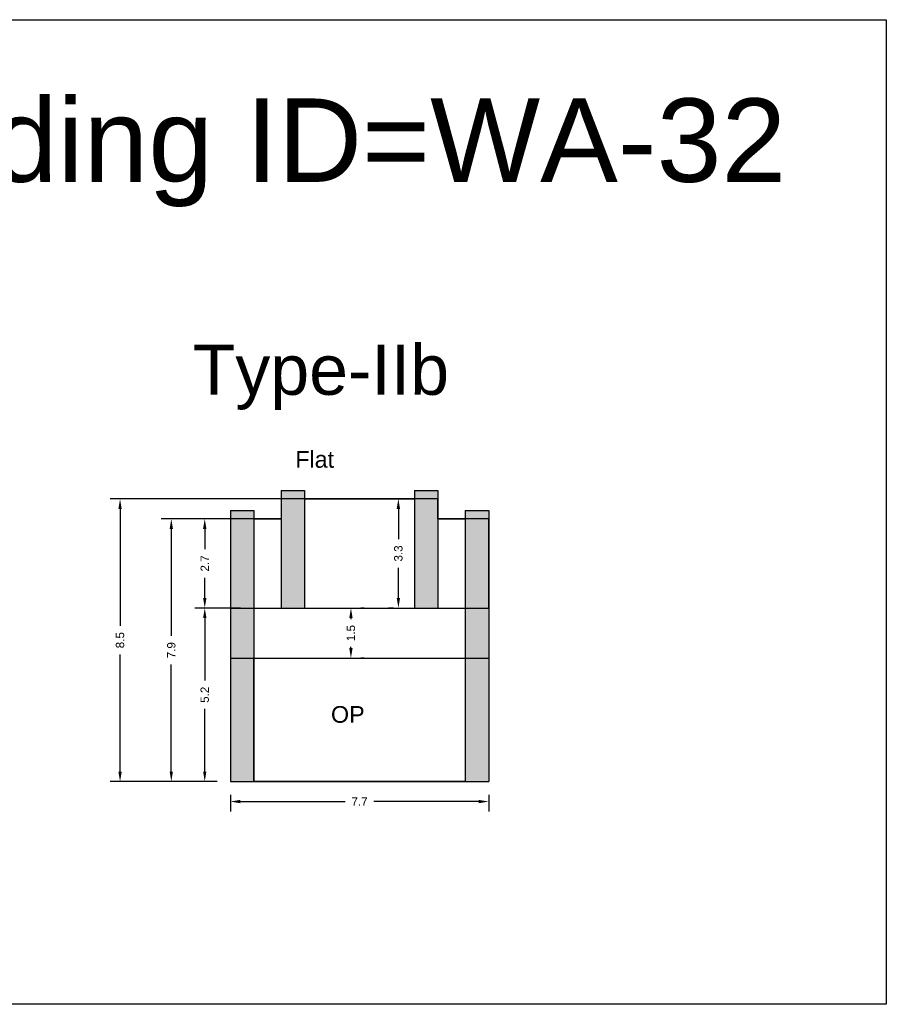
# Model space of a CAD drawing. Header units: metres. Extents: x 3416649 to 3417136, y -6712926 to -6712690.
# Tile 4 of 46: x 3416696 to 3416722, y -6712880 to -6712851. Entities that reach past the tile are written whole.
import ezdxf

# ---------------------------------------------------------------- set-up
doc = ezdxf.new("R2010")
doc.units = ezdxf.units.M
doc.linetypes.add('ACAD_ISO02W100', pattern=[15, 12, -3])
doc.layers.add('Dotted', color=7, linetype='ACAD_ISO02W100', plot=False)
doc.styles.get("Standard").update_dxf_attribs({"font": 'arial.ttf'})
doc.dimstyles.new('ISO-25', dxfattribs={"dimtxt": 0.25, "dimasz": 0.3, "dimexe": 0.3, "dimexo": 0.4, "dimgap": 0.2, "dimtad": 0, "dimdec": 1, "dimdsep": 46, "dimtxsty": 'Standard', "dimcen": 2.5, "dimadec": 0, "dimazin": 0, "dimtfac": 1, "dimtdec": 1, "dimtmove": 0, "dimatfit": 3, "dimfxl": 1, "dimarcsym": 0})

# ---------------------------------------------------------------- blocks, each defined once
blk = doc.blocks.new('*D255')
at = {"color": 0, "lineweight": -2, "transparency": 16777216}
for p, q in [((3416707.14, -6712864.903), (3416706.985, -6712864.903)), ((3416707.285, -6712865.203), (3416707.285, -6712866.11)), ((3416707.285, -6712867.873), (3416707.285, -6712866.965)), ((3416707.14, -6712868.173), (3416706.985, -6712868.173))]:
    blk.add_line(p, q, dxfattribs=at)
at = {"color": 0, "transparency": 16777216}
for points in [[(3416707.235, -6712865.203), (3416707.335, -6712865.203), (3416707.285, -6712864.903)], [(3416707.235, -6712867.873), (3416707.335, -6712867.873), (3416707.285, -6712868.173)]]:
    blk.add_solid(points, dxfattribs=at)
at = {"layer": 'Defpoints', "color": 0, "transparency": 16777216}
for p in [(3416707.285, -6712864.903), (3416707.54, -6712864.903), (3416707.54, -6712868.173)]:
    blk.add_point(p, dxfattribs=at)
at = {"color": 0, "transparency": 16777216, "insert": (3416707.285, -6712866.538), "char_height": 0.25, "attachment_point": 5, "rotation": 90}
blk.add_mtext('3.3', dxfattribs=at)
blk = doc.blocks.new('*D256')
at = {"color": 0, "lineweight": -2, "transparency": 16777216}
for p, q in [((3416706.263, -6712868.173), (3416706.163, -6712868.173)), ((3416705.863, -6712868.473), (3416705.863, -6712868.506)), ((3416705.863, -6712869.373), (3416705.863, -6712869.34)), ((3416706.263, -6712869.673), (3416706.163, -6712869.673))]:
    blk.add_line(p, q, dxfattribs=at)
at = {"color": 0, "transparency": 16777216}
for points in [[(3416705.813, -6712868.473), (3416705.913, -6712868.473), (3416705.863, -6712868.173)], [(3416705.813, -6712869.373), (3416705.913, -6712869.373), (3416705.863, -6712869.673)]]:
    blk.add_solid(points, dxfattribs=at)
at = {"layer": 'Defpoints', "color": 0, "transparency": 16777216}
for p in [(3416705.863, -6712868.173), (3416705.863, -6712869.673), (3416705.863, -6712869.673)]:
    blk.add_point(p, dxfattribs=at)
at = {"color": 0, "transparency": 16777216, "insert": (3416705.863, -6712868.923), "char_height": 0.25, "attachment_point": 5, "rotation": 90}
blk.add_mtext('1.5', dxfattribs=at)
blk = doc.blocks.new('*D257')
at = {"color": 0, "lineweight": -2, "transparency": 16777216}
for p, q in [((3416702.551, -6712868.173), (3416701.183, -6712868.173)), ((3416701.483, -6712868.473), (3416701.483, -6712870.347)), ((3416701.483, -6712873.073), (3416701.483, -6712871.199)), ((3416701.851, -6712873.373), (3416701.183, -6712873.373))]:
    blk.add_line(p, q, dxfattribs=at)
at = {"color": 0, "transparency": 16777216}
for points in [[(3416701.433, -6712868.473), (3416701.533, -6712868.473), (3416701.483, -6712868.173)], [(3416701.433, -6712873.073), (3416701.533, -6712873.073), (3416701.483, -6712873.373)]]:
    blk.add_solid(points, dxfattribs=at)
at = {"layer": 'Defpoints', "color": 0, "transparency": 16777216}
for p in [(3416701.483, -6712868.173), (3416702.951, -6712868.173), (3416702.251, -6712873.373)]:
    blk.add_point(p, dxfattribs=at)
at = {"color": 0, "transparency": 16777216, "insert": (3416701.483, -6712870.773), "char_height": 0.25, "attachment_point": 5, "rotation": 90}
blk.add_mtext('5.2', dxfattribs=at)
blk = doc.blocks.new('*D258')
at = {"color": 0, "lineweight": -2, "transparency": 16777216}
for p, q in [((3416702.551, -6712865.503), (3416700.181, -6712865.503)), ((3416700.481, -6712865.803), (3416700.481, -6712869.011)), ((3416700.481, -6712873.073), (3416700.481, -6712869.865)), ((3416701.851, -6712873.373), (3416700.181, -6712873.373))]:
    blk.add_line(p, q, dxfattribs=at)
at = {"color": 0, "transparency": 16777216}
for points in [[(3416700.431, -6712865.803), (3416700.531, -6712865.803), (3416700.481, -6712865.503)], [(3416700.431, -6712873.073), (3416700.531, -6712873.073), (3416700.481, -6712873.373)]]:
    blk.add_solid(points, dxfattribs=at)
at = {"layer": 'Defpoints', "color": 0, "transparency": 16777216}
for p in [(3416700.481, -6712865.503), (3416702.951, -6712865.503), (3416702.251, -6712873.373)]:
    blk.add_point(p, dxfattribs=at)
at = {"color": 0, "transparency": 16777216, "insert": (3416700.481, -6712869.438), "char_height": 0.25, "attachment_point": 5, "rotation": 90}
blk.add_mtext('7.9', dxfattribs=at)
blk = doc.blocks.new('*D259')
at = {"color": 0, "lineweight": -2, "transparency": 16777216}
for p, q in [((3416702.961, -6712865.503), (3416701.183, -6712865.503)), ((3416701.483, -6712865.803), (3416701.483, -6712866.408)), ((3416701.483, -6712867.873), (3416701.483, -6712867.268)), ((3416701.883, -6712868.173), (3416701.783, -6712868.173))]:
    blk.add_line(p, q, dxfattribs=at)
at = {"color": 0, "transparency": 16777216}
for points in [[(3416701.433, -6712865.803), (3416701.533, -6712865.803), (3416701.483, -6712865.503)], [(3416701.433, -6712867.873), (3416701.533, -6712867.873), (3416701.483, -6712868.173)]]:
    blk.add_solid(points, dxfattribs=at)
at = {"layer": 'Defpoints', "color": 0, "transparency": 16777216}
for p in [(3416701.483, -6712865.503), (3416703.361, -6712865.503), (3416701.483, -6712868.173)]:
    blk.add_point(p, dxfattribs=at)
at = {"color": 0, "transparency": 16777216, "insert": (3416701.483, -6712866.838), "char_height": 0.25, "attachment_point": 5, "rotation": 90}
blk.add_mtext('2.7', dxfattribs=at)
blk = doc.blocks.new('*D260')
at = {"color": 0, "lineweight": -2, "transparency": 16777216}
for p, q in [((3416706.16, -6712864.903), (3416698.645, -6712864.903)), ((3416698.945, -6712865.203), (3416698.945, -6712868.709)), ((3416698.945, -6712873.073), (3416698.945, -6712869.567)), ((3416701.851, -6712873.373), (3416698.645, -6712873.373))]:
    blk.add_line(p, q, dxfattribs=at)
at = {"color": 0, "transparency": 16777216}
for points in [[(3416698.895, -6712865.203), (3416698.995, -6712865.203), (3416698.945, -6712864.903)], [(3416698.895, -6712873.073), (3416698.995, -6712873.073), (3416698.945, -6712873.373)]]:
    blk.add_solid(points, dxfattribs=at)
at = {"layer": 'Defpoints', "color": 0, "transparency": 16777216}
for p in [(3416698.945, -6712864.903), (3416706.56, -6712864.903), (3416702.251, -6712873.373)]:
    blk.add_point(p, dxfattribs=at)
at = {"color": 0, "transparency": 16777216, "insert": (3416698.945, -6712869.138), "char_height": 0.25, "attachment_point": 5, "rotation": 90}
blk.add_mtext('8.5', dxfattribs=at)
blk = doc.blocks.new('*D261')
at = {"color": 0, "lineweight": -2, "transparency": 16777216}
for p, q in [((3416702.251, -6712873.773), (3416702.251, -6712874.273)), ((3416709.991, -6712873.773), (3416709.991, -6712874.273)), ((3416702.551, -6712873.973), (3416705.695, -6712873.973)), ((3416709.691, -6712873.973), (3416706.548, -6712873.973))]:
    blk.add_line(p, q, dxfattribs=at)
at = {"color": 0, "transparency": 16777216}
for points in [[(3416702.551, -6712873.923), (3416702.551, -6712874.023), (3416702.251, -6712873.973)], [(3416709.691, -6712873.923), (3416709.691, -6712874.023), (3416709.991, -6712873.973)]]:
    blk.add_solid(points, dxfattribs=at)
at = {"layer": 'Defpoints', "color": 0, "transparency": 16777216}
for p in [(3416702.251, -6712873.373), (3416709.991, -6712873.373), (3416709.991, -6712873.973)]:
    blk.add_point(p, dxfattribs=at)
at = {"color": 0, "transparency": 16777216, "insert": (3416706.121, -6712873.973), "char_height": 0.25, "attachment_point": 5}
blk.add_mtext('7.7', dxfattribs=at)

msp = doc.modelspace()

# ---------------------------------------------------------------- hatches: boundary and pattern name
h = msp.add_hatch(color=256)
h.dxf.hatch_style = 1
h.paths.add_polyline_path([(3416709.991, -6712865.253), (3416709.291, -6712865.253), (3416709.291, -6712868.173), (3416709.991, -6712868.173)])
h.paths.add_polyline_path([(3416709.991, -6712868.173), (3416709.291, -6712868.173), (3416709.291, -6712873.373), (3416709.991, -6712873.373)])
h.paths.add_polyline_path([(3416708.471, -6712864.653), (3416707.771, -6712864.653), (3416707.771, -6712868.173), (3416708.471, -6712868.173)])
h.paths.add_polyline_path([(3416704.471, -6712864.653), (3416703.771, -6712864.653), (3416703.771, -6712868.173), (3416704.471, -6712868.173)])
h.paths.add_polyline_path([(3416702.951, -6712865.253), (3416702.251, -6712865.253), (3416702.251, -6712868.173), (3416702.951, -6712868.173)])
h.paths.add_polyline_path([(3416702.951, -6712868.173), (3416702.251, -6712868.173), (3416702.251, -6712873.373), (3416702.951, -6712873.373)])

# ---------------------------------------------------------------- linework, layer by layer
for points in [[(3416685.8, -6712850.542), (3416721.906, -6712850.542), (3416721.906, -6712880.049), (3416685.8, -6712880.049)], [(3416709.991, -6712868.173), (3416709.991, -6712865.503), (3416708.471, -6712865.503), (3416708.471, -6712864.903), (3416703.771, -6712864.903), (3416703.771, -6712865.503), (3416702.251, -6712865.503), (3416702.251, -6712868.173)], [(3416702.951, -6712869.673), (3416709.291, -6712869.673), (3416709.291, -6712873.373), (3416702.951, -6712873.373)]]:
    msp.add_lwpolyline(points, close=True)
for points in [[(3416703.771, -6712864.653), (3416704.471, -6712864.653)], [(3416703.771, -6712864.653), (3416703.771, -6712868.173)], [(3416704.471, -6712864.653), (3416704.471, -6712868.173)], [(3416707.771, -6712864.653), (3416707.771, -6712868.173)], [(3416707.771, -6712864.653), (3416708.471, -6712864.653)], [(3416708.471, -6712864.653), (3416708.471, -6712868.173)], [(3416704.471, -6712864.903), (3416707.771, -6712864.903)], [(3416702.251, -6712865.253), (3416702.951, -6712865.253)], [(3416702.251, -6712865.253), (3416702.251, -6712873.373)], [(3416702.951, -6712865.253), (3416702.951, -6712873.373)], [(3416709.291, -6712865.253), (3416709.291, -6712873.373)], [(3416709.291, -6712865.253), (3416709.991, -6712865.253)], [(3416709.991, -6712865.253), (3416709.991, -6712873.373)], [(3416702.951, -6712865.503), (3416703.771, -6712865.503)], [(3416708.471, -6712865.503), (3416709.291, -6712865.503)], [(3416702.251, -6712869.673), (3416709.991, -6712869.673)], [(3416702.251, -6712873.373), (3416709.991, -6712873.373)]]:
    msp.add_lwpolyline(points)
at = {"layer": 'Dotted', "ltscale": 0.02}
msp.add_lwpolyline([(3416702.251, -6712868.173), (3416709.991, -6712868.173)], dxfattribs=at)

# ---------------------------------------------------------------- texts
at = {"attachment_point": 1}
for s, heights, insert, char_height in [('Building ID=WA-32', [0.517], (3416689.31, -6712852.903), 2.5), ('Type-IIb ', [0.517], (3416701.119, -6712860.284), 1.5), ('Flat', [0], (3416704.195, -6712863.469), 0.5), ('OP', [0], (3416705.265, -6712871.112), 0.5)]:
    msp.add_mtext_dynamic_manual_height_columns(s, width=67.86454, gutter_width=12.5, heights=heights, dxfattribs=dict(at, insert=insert, char_height=char_height))

# ---------------------------------------------------------------- dimensions: what is measured, and where the dimension line sits
for base, p1, p2, picture, middle in [((3416698.945, -6712864.903), (3416702.251, -6712873.373), (3416706.56, -6712864.903), '*D260', (3416698.945, -6712869.138)), ((3416707.285, -6712864.903), (3416707.54, -6712868.173), (3416707.54, -6712864.903), '*D255', (3416707.285, -6712866.538)), ((3416700.481, -6712865.503), (3416702.251, -6712873.373), (3416702.951, -6712865.503), '*D258', (3416700.481, -6712869.438)), ((3416701.483, -6712865.503), (3416701.483, -6712868.173), (3416703.361, -6712865.503), '*D259', (3416701.483, -6712866.838)), ((3416701.483, -6712868.173), (3416702.251, -6712873.373), (3416702.951, -6712868.173), '*D257', (3416701.483, -6712870.773))]:
    dim = msp.add_linear_dim(base=base, p1=p1, p2=p2, angle=90, dimstyle='ISO-25')
    dim.commit()
    dim.dimension.update_dxf_attribs({"geometry": picture, "text_midpoint": middle})
dim = msp.add_linear_dim(base=(3416705.863, -6712869.673), p1=(3416705.863, -6712868.173), p2=(3416705.863, -6712869.673), angle=90, dimstyle='ISO-25')
dim.commit()
dim.dimension.update_dxf_attribs({"geometry": '*D256', "text_midpoint": (3416705.863, -6712868.923), "dimtype": 160})
dim = msp.add_linear_dim(base=(3416709.991, -6712873.973), p1=(3416702.251, -6712873.373), p2=(3416709.991, -6712873.373), dimstyle='ISO-25')
dim.commit()
dim.dimension.update_dxf_attribs({"geometry": '*D261', "text_midpoint": (3416706.121, -6712873.973)})

doc.saveas('drawing.dxf')
